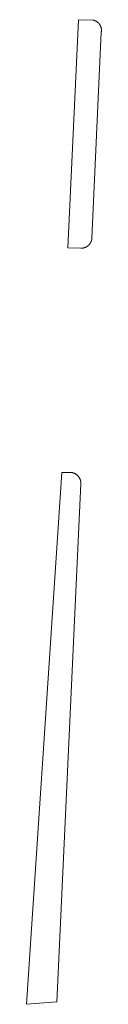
# Model space of a CAD drawing. Extents: x 211930 to 222589, y 569015 to 577578.
# Tile 33 of 95: x 214041.18 to 214044.63, y 574234.96 to 574280.29. Entities that reach past the tile are written whole.
import ezdxf

# ---------------------------------------------------------------- set-up
doc = ezdxf.new("R2010")
doc.units = 0
doc.layers.add('016 Alles planjaar 2023', color=72, linetype='Continuous', lineweight=20, true_color=0x1e90ff)

msp = doc.modelspace()

# ---------------------------------------------------------------- hatches: boundary and pattern name
at = {"layer": '016 Alles planjaar 2023', "true_color": 0x1e90ff}
h = msp.add_hatch(dxfattribs=at)
h.set_pattern_fill('DQ_CLEAR', color=72, style=0)
h.set_pattern_definition([])
h.paths.add_polyline_path([(214044.232, 574280.271), (214043.568, 574280.288), (214043.078, 574269.782), (214043.674, 574269.769), (214043.682, 574269.769), (214043.691, 574269.769), (214043.699, 574269.769), (214043.707, 574269.769), (214043.715, 574269.769), (214043.724, 574269.769), (214043.732, 574269.77), (214043.74, 574269.77), (214043.748, 574269.771), (214043.757, 574269.772), (214043.765, 574269.773), (214043.773, 574269.774), (214043.781, 574269.776), (214043.789, 574269.777), (214043.798, 574269.779), (214043.806, 574269.781), (214043.814, 574269.783), (214043.822, 574269.785), (214043.83, 574269.787), (214043.838, 574269.789), (214043.846, 574269.792), (214043.853, 574269.794), (214043.861, 574269.797), (214043.869, 574269.8), (214043.877, 574269.803), (214043.885, 574269.806), (214043.892, 574269.809), (214043.9, 574269.812), (214043.907, 574269.816), (214043.915, 574269.819), (214043.922, 574269.823), (214043.929, 574269.827), (214043.937, 574269.831), (214043.944, 574269.835), (214043.951, 574269.839), (214043.958, 574269.843), (214043.965, 574269.848), (214043.972, 574269.852), (214043.979, 574269.857), (214043.986, 574269.862), (214043.992, 574269.867), (214043.999, 574269.872), (214044.006, 574269.877), (214044.012, 574269.882), (214044.018, 574269.887), (214044.025, 574269.893), (214044.031, 574269.898), (214044.037, 574269.904), (214044.043, 574269.91), (214044.049, 574269.915), (214044.054, 574269.921), (214044.06, 574269.927), (214044.066, 574269.933), (214044.071, 574269.94), (214044.077, 574269.946), (214044.082, 574269.952), (214044.087, 574269.959), (214044.092, 574269.965), (214044.097, 574269.972), (214044.102, 574269.979), (214044.107, 574269.986), (214044.111, 574269.992), (214044.116, 574269.999), (214044.12, 574270.006), (214044.124, 574270.014), (214044.128, 574270.021), (214044.132, 574270.028), (214044.136, 574270.035), (214044.14, 574270.043), (214044.144, 574270.05), (214044.147, 574270.058), (214044.151, 574270.065), (214044.154, 574270.073), (214044.157, 574270.08), (214044.16, 574270.088), (214044.163, 574270.096), (214044.166, 574270.104), (214044.168, 574270.112), (214044.171, 574270.119), (214044.173, 574270.127), (214044.175, 574270.135), (214044.178, 574270.143), (214044.179, 574270.151), (214044.181, 574270.16), (214044.183, 574270.168), (214044.185, 574270.176), (214044.186, 574270.184), (214044.187, 574270.192), (214044.188, 574270.2), (214044.189, 574270.209), (214044.19, 574270.217), (214044.191, 574270.225), (214044.622, 574279.717), (214044.623, 574279.725), (214044.625, 574279.733), (214044.626, 574279.741), (214044.627, 574279.749), (214044.627, 574279.757), (214044.628, 574279.765), (214044.629, 574279.773), (214044.629, 574279.781), (214044.629, 574279.789), (214044.63, 574279.797), (214044.63, 574279.805), (214044.629, 574279.813), (214044.629, 574279.821), (214044.629, 574279.829), (214044.628, 574279.837), (214044.628, 574279.845), (214044.627, 574279.853), (214044.626, 574279.861), (214044.625, 574279.869), (214044.624, 574279.877), (214044.622, 574279.885), (214044.621, 574279.893), (214044.619, 574279.9), (214044.617, 574279.908), (214044.616, 574279.916), (214044.614, 574279.924), (214044.612, 574279.932), (214044.609, 574279.939), (214044.607, 574279.947), (214044.604, 574279.955), (214044.602, 574279.962), (214044.599, 574279.97), (214044.596, 574279.977), (214044.593, 574279.985), (214044.59, 574279.992), (214044.587, 574279.999), (214044.583, 574280.007), (214044.58, 574280.014), (214044.576, 574280.021), (214044.572, 574280.028), (214044.569, 574280.035), (214044.565, 574280.042), (214044.561, 574280.049), (214044.556, 574280.056), (214044.552, 574280.063), (214044.548, 574280.069), (214044.538, 574280.083), (214044.534, 574280.089), (214044.529, 574280.095), (214044.524, 574280.102), (214044.519, 574280.108), (214044.513, 574280.114), (214044.508, 574280.12), (214044.503, 574280.126), (214044.497, 574280.132), (214044.491, 574280.137), (214044.486, 574280.143), (214044.48, 574280.148), (214044.474, 574280.154), (214044.468, 574280.159), (214044.462, 574280.164), (214044.456, 574280.17), (214044.45, 574280.175), (214044.443, 574280.18), (214044.437, 574280.184), (214044.43, 574280.189), (214044.424, 574280.194), (214044.417, 574280.198), (214044.41, 574280.202), (214044.404, 574280.207), (214044.397, 574280.211), (214044.39, 574280.215), (214044.383, 574280.219), (214044.376, 574280.223), (214044.369, 574280.226), (214044.361, 574280.23), (214044.354, 574280.233), (214044.347, 574280.237), (214044.34, 574280.24), (214044.332, 574280.243), (214044.325, 574280.246), (214044.317, 574280.249), (214044.31, 574280.251), (214044.302, 574280.254), (214044.294, 574280.256), (214044.287, 574280.259), (214044.279, 574280.261), (214044.271, 574280.263), (214044.263, 574280.265), (214044.256, 574280.266), (214044.248, 574280.268), (214044.24, 574280.27), (214044.232, 574280.271)])
h = msp.add_hatch(dxfattribs=at)
h.set_pattern_fill('DQ_CLEAR', color=72, style=0)
h.set_pattern_definition([])
h.paths.add_polyline_path([(214043.154, 574259.447), (214042.805, 574259.441), (214041.183, 574234.958), (214042.57, 574235.069), (214043.685, 574258.924), (214043.685, 574258.932), (214043.685, 574258.941), (214043.685, 574258.949), (214043.685, 574258.958), (214043.684, 574258.966), (214043.684, 574258.975), (214043.683, 574258.983), (214043.682, 574258.991), (214043.681, 574259), (214043.68, 574259.008), (214043.679, 574259.017), (214043.678, 574259.025), (214043.676, 574259.033), (214043.675, 574259.041), (214043.673, 574259.05), (214043.671, 574259.058), (214043.669, 574259.066), (214043.667, 574259.074), (214043.664, 574259.082), (214043.662, 574259.09), (214043.659, 574259.099), (214043.656, 574259.106), (214043.654, 574259.114), (214043.651, 574259.122), (214043.647, 574259.13), (214043.644, 574259.138), (214043.641, 574259.146), (214043.637, 574259.153), (214043.634, 574259.161), (214043.63, 574259.169), (214043.626, 574259.176), (214043.622, 574259.183), (214043.618, 574259.191), (214043.614, 574259.198), (214043.609, 574259.205), (214043.605, 574259.213), (214043.6, 574259.22), (214043.595, 574259.227), (214043.591, 574259.234), (214043.586, 574259.24), (214043.581, 574259.247), (214043.575, 574259.254), (214043.57, 574259.26), (214043.565, 574259.267), (214043.559, 574259.273), (214043.554, 574259.28), (214043.548, 574259.286), (214043.542, 574259.292), (214043.536, 574259.298), (214043.53, 574259.304), (214043.524, 574259.31), (214043.518, 574259.315), (214043.511, 574259.321), (214043.505, 574259.327), (214043.499, 574259.332), (214043.492, 574259.337), (214043.485, 574259.342), (214043.479, 574259.347), (214043.472, 574259.352), (214043.465, 574259.357), (214043.458, 574259.362), (214043.451, 574259.367), (214043.444, 574259.371), (214043.436, 574259.376), (214043.429, 574259.38), (214043.422, 574259.384), (214043.414, 574259.388), (214043.407, 574259.392), (214043.399, 574259.396), (214043.392, 574259.399), (214043.384, 574259.403), (214043.376, 574259.406), (214043.369, 574259.409), (214043.361, 574259.413), (214043.353, 574259.416), (214043.345, 574259.418), (214043.337, 574259.421), (214043.329, 574259.424), (214043.321, 574259.426), (214043.313, 574259.429), (214043.305, 574259.431), (214043.296, 574259.433), (214043.288, 574259.435), (214043.28, 574259.437), (214043.272, 574259.438), (214043.263, 574259.44), (214043.255, 574259.441), (214043.247, 574259.442), (214043.238, 574259.444), (214043.23, 574259.445), (214043.221, 574259.445), (214043.213, 574259.446), (214043.205, 574259.447), (214043.196, 574259.447), (214043.188, 574259.447), (214043.179, 574259.447), (214043.171, 574259.447), (214043.162, 574259.447), (214043.154, 574259.447)])

# ---------------------------------------------------------------- linework, layer by layer
at = {"layer": '016 Alles planjaar 2023', "color": 14, "true_color": 0x004000}
for points in [[(214044.232, 574280.271), (214043.568, 574280.288), (214043.078, 574269.782), (214043.674, 574269.769), (214043.682, 574269.769), (214043.691, 574269.769), (214043.699, 574269.769), (214043.707, 574269.769), (214043.715, 574269.769), (214043.724, 574269.769), (214043.732, 574269.77), (214043.74, 574269.77), (214043.748, 574269.771), (214043.757, 574269.772), (214043.765, 574269.773), (214043.773, 574269.774), (214043.781, 574269.776), (214043.789, 574269.777), (214043.798, 574269.779), (214043.806, 574269.781), (214043.814, 574269.783), (214043.822, 574269.785), (214043.83, 574269.787), (214043.838, 574269.789), (214043.846, 574269.792), (214043.853, 574269.794), (214043.861, 574269.797), (214043.869, 574269.8), (214043.877, 574269.803), (214043.885, 574269.806), (214043.892, 574269.809), (214043.9, 574269.812), (214043.907, 574269.816), (214043.915, 574269.819), (214043.922, 574269.823), (214043.929, 574269.827), (214043.937, 574269.831), (214043.944, 574269.835), (214043.951, 574269.839), (214043.958, 574269.843), (214043.965, 574269.848), (214043.972, 574269.852), (214043.979, 574269.857), (214043.986, 574269.862), (214043.992, 574269.867), (214043.999, 574269.872), (214044.006, 574269.877), (214044.012, 574269.882), (214044.018, 574269.887), (214044.025, 574269.893), (214044.031, 574269.898), (214044.037, 574269.904), (214044.043, 574269.91), (214044.049, 574269.915), (214044.054, 574269.921), (214044.06, 574269.927), (214044.066, 574269.933), (214044.071, 574269.94), (214044.077, 574269.946), (214044.082, 574269.952), (214044.087, 574269.959), (214044.092, 574269.965), (214044.097, 574269.972), (214044.102, 574269.979), (214044.107, 574269.986), (214044.111, 574269.992), (214044.116, 574269.999), (214044.12, 574270.006), (214044.124, 574270.014), (214044.128, 574270.021), (214044.132, 574270.028), (214044.136, 574270.035), (214044.14, 574270.043), (214044.144, 574270.05), (214044.147, 574270.058), (214044.151, 574270.065), (214044.154, 574270.073), (214044.157, 574270.08), (214044.16, 574270.088), (214044.163, 574270.096), (214044.166, 574270.104), (214044.168, 574270.112), (214044.171, 574270.119), (214044.173, 574270.127), (214044.175, 574270.135), (214044.178, 574270.143), (214044.179, 574270.151), (214044.181, 574270.16), (214044.183, 574270.168), (214044.185, 574270.176), (214044.186, 574270.184), (214044.187, 574270.192), (214044.188, 574270.2), (214044.189, 574270.209), (214044.19, 574270.217), (214044.191, 574270.225), (214044.622, 574279.717), (214044.623, 574279.725), (214044.625, 574279.733), (214044.626, 574279.741), (214044.627, 574279.749), (214044.627, 574279.757), (214044.628, 574279.765), (214044.629, 574279.773), (214044.629, 574279.781), (214044.629, 574279.789), (214044.63, 574279.797), (214044.63, 574279.805), (214044.629, 574279.813), (214044.629, 574279.821), (214044.629, 574279.829), (214044.628, 574279.837), (214044.628, 574279.845), (214044.627, 574279.853), (214044.626, 574279.861), (214044.625, 574279.869), (214044.624, 574279.877), (214044.622, 574279.885), (214044.621, 574279.893), (214044.619, 574279.9), (214044.617, 574279.908), (214044.616, 574279.916), (214044.614, 574279.924), (214044.612, 574279.932), (214044.609, 574279.939), (214044.607, 574279.947), (214044.604, 574279.955), (214044.602, 574279.962), (214044.599, 574279.97), (214044.596, 574279.977), (214044.593, 574279.985), (214044.59, 574279.992), (214044.587, 574279.999), (214044.583, 574280.007), (214044.58, 574280.014), (214044.576, 574280.021), (214044.572, 574280.028), (214044.569, 574280.035), (214044.565, 574280.042), (214044.561, 574280.049), (214044.556, 574280.056), (214044.552, 574280.063), (214044.548, 574280.069), (214044.538, 574280.083), (214044.534, 574280.089), (214044.529, 574280.095), (214044.524, 574280.102), (214044.519, 574280.108), (214044.513, 574280.114), (214044.508, 574280.12), (214044.503, 574280.126), (214044.497, 574280.132), (214044.491, 574280.137), (214044.486, 574280.143), (214044.48, 574280.148), (214044.474, 574280.154), (214044.468, 574280.159), (214044.462, 574280.164), (214044.456, 574280.17), (214044.45, 574280.175), (214044.443, 574280.18), (214044.437, 574280.184), (214044.43, 574280.189), (214044.424, 574280.194), (214044.417, 574280.198), (214044.41, 574280.202), (214044.404, 574280.207), (214044.397, 574280.211), (214044.39, 574280.215), (214044.383, 574280.219), (214044.376, 574280.223), (214044.369, 574280.226), (214044.361, 574280.23), (214044.354, 574280.233), (214044.347, 574280.237), (214044.34, 574280.24), (214044.332, 574280.243), (214044.325, 574280.246), (214044.317, 574280.249), (214044.31, 574280.251), (214044.302, 574280.254), (214044.294, 574280.256), (214044.287, 574280.259), (214044.279, 574280.261), (214044.271, 574280.263), (214044.263, 574280.265), (214044.256, 574280.266), (214044.248, 574280.268), (214044.24, 574280.27), (214044.232, 574280.271)], [(214043.154, 574259.447), (214042.805, 574259.441), (214041.183, 574234.958), (214042.57, 574235.069), (214043.685, 574258.924), (214043.685, 574258.932), (214043.685, 574258.941), (214043.685, 574258.949), (214043.685, 574258.958), (214043.684, 574258.966), (214043.684, 574258.975), (214043.683, 574258.983), (214043.682, 574258.991), (214043.681, 574259), (214043.68, 574259.008), (214043.679, 574259.017), (214043.678, 574259.025), (214043.676, 574259.033), (214043.675, 574259.041), (214043.673, 574259.05), (214043.671, 574259.058), (214043.669, 574259.066), (214043.667, 574259.074), (214043.664, 574259.082), (214043.662, 574259.09), (214043.659, 574259.099), (214043.656, 574259.106), (214043.654, 574259.114), (214043.651, 574259.122), (214043.647, 574259.13), (214043.644, 574259.138), (214043.641, 574259.146), (214043.637, 574259.153), (214043.634, 574259.161), (214043.63, 574259.169), (214043.626, 574259.176), (214043.622, 574259.183), (214043.618, 574259.191), (214043.614, 574259.198), (214043.609, 574259.205), (214043.605, 574259.213), (214043.6, 574259.22), (214043.595, 574259.227), (214043.591, 574259.234), (214043.586, 574259.24), (214043.581, 574259.247), (214043.575, 574259.254), (214043.57, 574259.26), (214043.565, 574259.267), (214043.559, 574259.273), (214043.554, 574259.28), (214043.548, 574259.286), (214043.542, 574259.292), (214043.536, 574259.298), (214043.53, 574259.304), (214043.524, 574259.31), (214043.518, 574259.315), (214043.511, 574259.321), (214043.505, 574259.327), (214043.499, 574259.332), (214043.492, 574259.337), (214043.485, 574259.342), (214043.479, 574259.347), (214043.472, 574259.352), (214043.465, 574259.357), (214043.458, 574259.362), (214043.451, 574259.367), (214043.444, 574259.371), (214043.436, 574259.376), (214043.429, 574259.38), (214043.422, 574259.384), (214043.414, 574259.388), (214043.407, 574259.392), (214043.399, 574259.396), (214043.392, 574259.399), (214043.384, 574259.403), (214043.376, 574259.406), (214043.369, 574259.409), (214043.361, 574259.413), (214043.353, 574259.416), (214043.345, 574259.418), (214043.337, 574259.421), (214043.329, 574259.424), (214043.321, 574259.426), (214043.313, 574259.429), (214043.305, 574259.431), (214043.296, 574259.433), (214043.288, 574259.435), (214043.28, 574259.437), (214043.272, 574259.438), (214043.263, 574259.44), (214043.255, 574259.441), (214043.247, 574259.442), (214043.238, 574259.444), (214043.23, 574259.445), (214043.221, 574259.445), (214043.213, 574259.446), (214043.205, 574259.447), (214043.196, 574259.447), (214043.188, 574259.447), (214043.179, 574259.447), (214043.171, 574259.447), (214043.162, 574259.447), (214043.154, 574259.447)]]:
    msp.add_lwpolyline(points, close=True, dxfattribs=at)

doc.saveas('drawing.dxf')
